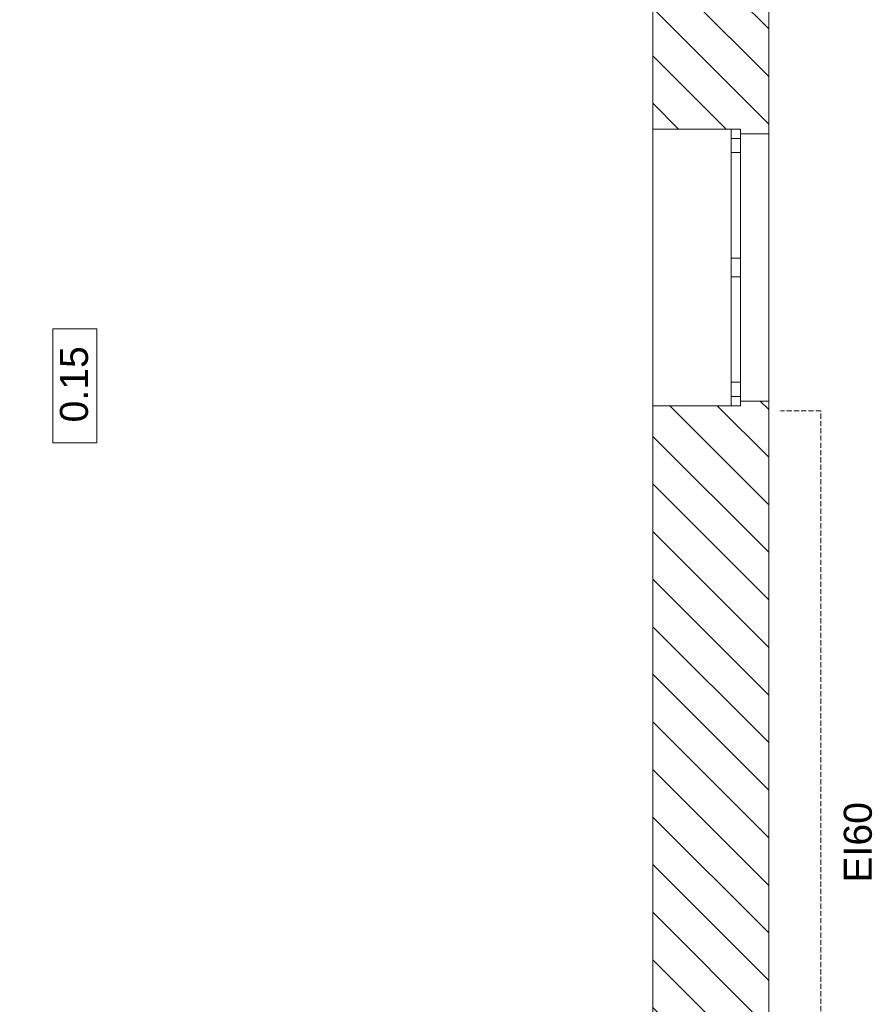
# Model space of a CAD drawing. Header units: millimetres. Extents: x -146116 to 602001, y -318793 to 100489.
# Tile 92 of 100: x 328832 to 333393, y 1163 to 6430. Entities that reach past the tile are written whole.
import ezdxf

# ---------------------------------------------------------------- set-up
doc = ezdxf.new("R2010")
doc.units = ezdxf.units.MM
doc.header["$LTSCALE"] = 0.1
doc.header["$MEASUREMENT"] = 0
doc.linetypes.add('eks Rzut parteru$0$Krawędzie ukryte', pattern=[391.222223, 282.222223, -109])
for name, color, linetype, lineweight in [('eks Rzut parteru$0$Nowe_2D - Ogólne_Nr_pióra__38', 8, 'Continuous', 13), ('eks Rzut parteru$0$Nowe_830-G Teksty Etykiety_Nr_pióra__38', 8, 'Continuous', 13), ('eks Rzut parteru$0$poziom_1 (1)_4_Konstrukcja - Stropy_Nr_pióra__81_Nr_pióra__4', 8, 'Continuous', 18), ('eks Rzut parteru$0$poziom_1 (1)_4_Konstrukcja - Ściany zew_Nr_pióra__107_Nr_pióra__10', 8, 'Continuous', 18), ('eks Rzut parteru$0$poziom_1 (1)_4_Konstrukcja - Ściany zew_Nr_pióra__27_Nr_pióra__7', 8, 'Continuous', 18), ('eks Rzut parteru$0$poziom_1 (1)_4_Metryczki pomieszczeń ArchiCADa_Nr_pióra__6_Nr_pióra__5', 8, 'Continuous', 18), ('eks Rzut parteru$0$poziom_1 (1)_4_Okna ArchiCADa_Nr_pióra__101_Nr_pióra__252', 8, 'Continuous', 18), ('eks Rzut parteru$0$poziom_1 (1)_4_Okna ArchiCADa_Nr_pióra__27_Nr_pióra__7', 8, 'Continuous', 18), ('eks Rzut parteru$0$poziom_1 (1)_4_Okna ArchiCADa_Nr_pióra__81_Nr_pióra__4', 8, 'Continuous', 18)]:
    doc.layers.add(name, color=color, linetype=linetype, lineweight=lineweight)
doc.layers.add('REWIZJA_1', color=6, linetype='Continuous')
doc.styles.add('eks Rzut parteru$0$GENERATED_STYLE_1', font='arial.ttf')
doc.styles.add('eks Rzut parteru$0$GENERATED_STYLE_5', font='arial.ttf')
pattern_1 = [(135, (247210.2, -28905.45), (127.2792, 127.2792), [])]

# ---------------------------------------------------------------- blocks, each defined once
blk = doc.blocks.new('eks Rzut parteru')
at = {"layer": 'eks Rzut parteru$0$poziom_1 (1)_4_Konstrukcja - Ściany zew_Nr_pióra__107_Nr_pióra__10', "linetype": 'Continuous', "lineweight": 18}
h = blk.add_hatch(dxfattribs=at)
h.set_pattern_fill('BLOCZKI_CERAMICZNE_0004', color=256, angle=270, style=0, pattern_type=2)
h.set_pattern_definition(pattern_1)
h.paths.add_polyline_path([(243890.2, -4375.5), (243890.2, -3565.5), (243740.2, -3565.5), (243740.2, -3600.5), (243270.2, -3600.5), (243270.2, -4350.5), (243740.2, -4350.5), (243740.2, -4375.5)])
h = blk.add_hatch(dxfattribs=at)
h.set_pattern_fill('BLOCZKI_CERAMICZNE_0004', color=256, angle=270, style=0, pattern_type=2)
h.set_pattern_definition(pattern_1)
h.paths.add_polyline_path([(243270.2, -10485.5), (243890.2, -10485.5), (243890.2, -5805.5), (243740.2, -5805.5), (243740.2, -5830.5), (243270.2, -5830.5)])
at = {"layer": 'eks Rzut parteru$0$Nowe_2D - Ogólne_Nr_pióra__38', "linetype": 'eks Rzut parteru$0$Krawędzie ukryte', "lineweight": 13}
for p, q in [((244169.7, -5858.4), (243952.6, -5858.4)), ((244169.7, -10438.4), (244169.7, -5858.4))]:
    blk.add_line(p, q, dxfattribs=at)
at = {"layer": 'eks Rzut parteru$0$poziom_1 (1)_4_Konstrukcja - Stropy_Nr_pióra__81_Nr_pióra__4', "linetype": 'Continuous', "lineweight": 18, "flags": 128}
blk.add_lwpolyline([(234635.2, 94.5), (234635.2, 1574.5), (235185.2, 1574.5), (235185.2, 9124.5), (234634.9, 9124.5), (234634.9, 10624.9), (235185.2, 10604.5), (235180.5, 11256.3), (237660.2, 11264.5), (243270.2, 11264.5), (243270.2, -10085.5), (237265.2, -10085.5), (237265.2, -10965.5), (235985.2, -10965.5), (235985.2, -10085.5), (235325.2, -10085.5), (235325.2, -1015.5), (235185.2, -1015.5), (235185.2, 94.5)], dxfattribs=at)
at = {"layer": 'eks Rzut parteru$0$poziom_1 (1)_4_Konstrukcja - Ściany zew_Nr_pióra__27_Nr_pióra__7', "linetype": 'Continuous', "lineweight": 18}
for p, q in [((243740.2, -4350.5), (243270.2, -4350.5)), ((243740.2, -4375.5), (243740.2, -4350.5)), ((243890.2, -4375.5), (243740.2, -4375.5)), ((243740.2, -5830.5), (243270.2, -5830.5)), ((243890.2, -5805.5), (243740.2, -5805.5)), ((243740.2, -5805.5), (243740.2, -5830.5))]:
    blk.add_line(p, q, dxfattribs=at)
at = {"layer": 'eks Rzut parteru$0$poziom_1 (1)_4_Konstrukcja - Ściany zew_Nr_pióra__27_Nr_pióra__7', "linetype": 'Continuous', "lineweight": 18, "flags": 128}
for points in [[(243890.2, -4375.5), (243890.2, -3565.5)], [(243270.2, -3600.5), (243270.2, -4350.5)], [(243270.2, -5830.5), (243270.2, -10085.4)], [(243890.2, -10485.5), (243890.2, -5805.5)]]:
    blk.add_lwpolyline(points, dxfattribs=at)
at = {"layer": 'eks Rzut parteru$0$poziom_1 (1)_4_Metryczki pomieszczeń ArchiCADa_Nr_pióra__6_Nr_pióra__5', "linetype": 'Continuous', "lineweight": 18}
for p, q in [((240060.7, -6028.8), (240060.7, -5418.7)), ((240060.7, -5418.7), (240296.4, -5418.7)), ((240296.4, -5418.7), (240296.4, -6028.8)), ((240296.4, -6028.8), (240060.7, -6028.8))]:
    blk.add_line(p, q, dxfattribs=at)
at = {"layer": 'eks Rzut parteru$0$poziom_1 (1)_4_Okna ArchiCADa_Nr_pióra__101_Nr_pióra__252', "linetype": 'Continuous', "lineweight": 18}
for p, q in [((243690.2, -4350.5), (243690.2, -4475.5)), ((243740.2, -4475.5), (243740.2, -4350.5)), ((243690.2, -4475.5), (243740.2, -4475.5)), ((243740.2, -5040.5), (243690.2, -5040.5)), ((243690.2, -5040.5), (243690.2, -5140.5)), ((243740.2, -5140.5), (243740.2, -5040.5)), ((243690.2, -5140.5), (243740.2, -5140.5)), ((243740.2, -5705.5), (243690.2, -5705.5)), ((243690.2, -5705.5), (243690.2, -5830.5)), ((243740.2, -5830.5), (243740.2, -5705.5))]:
    blk.add_line(p, q, dxfattribs=at)
at = {"layer": 'eks Rzut parteru$0$poziom_1 (1)_4_Okna ArchiCADa_Nr_pióra__27_Nr_pióra__7', "linetype": 'Continuous', "lineweight": 18}
for p, q in [((243740.2, -4350.5), (243690.2, -4350.5)), ((243740.2, -4375.5), (243740.2, -4350.5)), ((243740.2, -5830.5), (243690.2, -5830.5)), ((243740.2, -5805.5), (243740.2, -5830.5))]:
    blk.add_line(p, q, dxfattribs=at)
at = {"layer": 'eks Rzut parteru$0$poziom_1 (1)_4_Okna ArchiCADa_Nr_pióra__81_Nr_pióra__4', "linetype": 'Continuous', "lineweight": 18}
for p, q in [((243270.2, -4350.5), (243270.2, -5830.5)), ((243740.2, -4400.5), (243690.2, -4400.5)), ((243890.2, -4375.5), (243890.2, -5805.5)), ((243690.2, -4475.5), (243690.2, -5040.5)), ((243740.2, -5040.5), (243740.2, -4475.5)), ((243690.2, -5140.5), (243690.2, -5705.5)), ((243740.2, -5705.5), (243740.2, -5140.5)), ((243740.2, -5780.5), (243690.2, -5780.5))]:
    blk.add_line(p, q, dxfattribs=at)
at = {"layer": 'eks Rzut parteru$0$Nowe_830-G Teksty Etykiety_Nr_pióra__38', "linetype": 'Continuous', "lineweight": 13, "style": 'eks Rzut parteru$0$GENERATED_STYLE_5'}
blk.add_text('EI60', height=150, rotation=90, dxfattribs=at).set_placement((244441.8, -8382))
at = {"layer": 'eks Rzut parteru$0$poziom_1 (1)_4_Metryczki pomieszczeń ArchiCADa_Nr_pióra__6_Nr_pióra__5', "linetype": 'Continuous', "lineweight": 18, "insert": (240098, -5920.1), "char_height": 150, "attachment_point": 1, "rotation": 90, "style": 'eks Rzut parteru$0$GENERATED_STYLE_1'}
blk.add_mtext('\\A1;0.15', dxfattribs=at)

msp = doc.modelspace()

# ---------------------------------------------------------------- block references
at = {"layer": 'REWIZJA_1'}
msp.add_blockref('eks Rzut parteru', (88948.8, 10195.8), dxfattribs=at)

doc.saveas('drawing.dxf')
